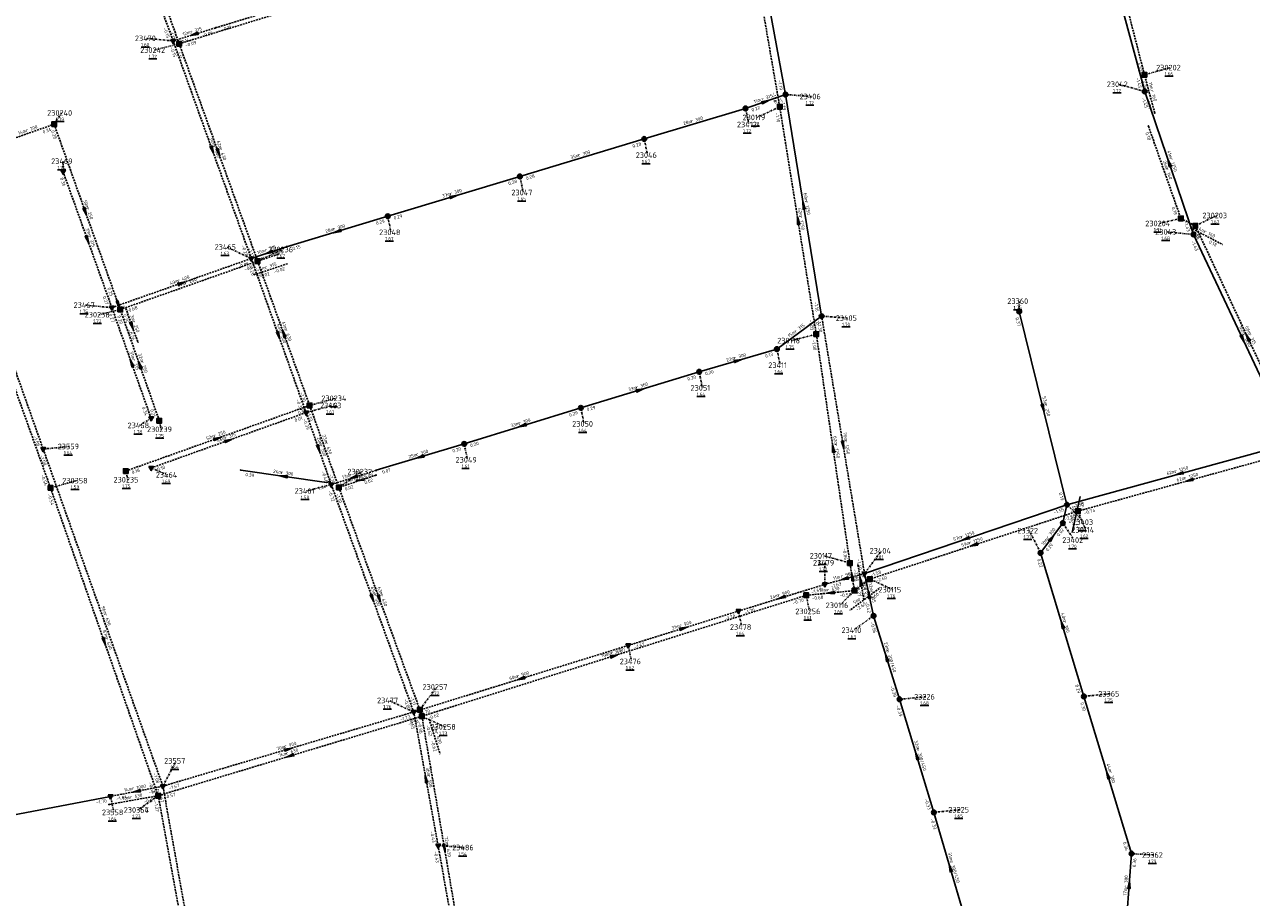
# Model space of a CAD drawing. Extents: x 188323 to 208361, y 565368 to 574910.
# Tile 155 of 256: x 201904 to 202233, y 569919 to 570153. Entities that reach past the tile are written whole.
import ezdxf

# ---------------------------------------------------------------- set-up
doc = ezdxf.new("R2010")
doc.units = 0
doc.linetypes.add('DASHDOT', pattern=[1, 0.5, -0.25, 0, -0.25])
doc.linetypes.add('DASHED', pattern=[0.75, 0.5, -0.25])
doc.layers.get('0').update_dxf_attribs({"linetype": 'CONTINUOUS'})
for name, color, linetype in [('RIO-AFM', 7, 'CONTINUOUS'), ('RIO-BOK', 7, 'CONTINUOUS'), ('RIO-DET', 7, 'CONTINUOUS'), ('RIO-KNP', 7, 'CONTINUOUS'), ('RIO-KNR', 7, 'CONTINUOUS'), ('RIO-LAG_0B', 7, 'CONTINUOUS'), ('RIO-LAG_1B', 7, 'DASHED'), ('RIO-LAG_2B', 7, 'DASHED'), ('RIO-LEN', 7, 'CONTINUOUS'), ('RIO-MVD', 1, 'CONTINUOUS'), ('RIO-VRB', 6, 'DASHDOT'), ('RIO-VRH', 7, 'CONTINUOUS')]:
    doc.layers.add(name, color=color, linetype=linetype)
doc.styles.add('RIO-TXT', font='isocp.shx')

# ---------------------------------------------------------------- blocks, each defined once
blk = doc.blocks.new('L_VHR')
blk.add_lwpolyline([(-0.5, 0), (0.5, 0), (-0.5, 0.15), (-0.5, -0.15), (0.5, 0)])
blk = doc.blocks.new('K_IPR')
blk.add_lwpolyline([(-0.5, -0.5), (0.5, -0.5), (0.5, 0.5), (-0.5, 0.5)], close=True)
blk.add_solid([(-0.5, 0.5), (0.5, 0.5), (-0.5, -0.5), (0.5, -0.5)])
at = {"style": 'RIO-TXT', "flags": 1}
blk.add_attdef('KNOOPNAAM', (2, 2), '', height=1, dxfattribs=at)
blk = doc.blocks.new('K_FIC')
blk.add_circle((0, 0), 0.0625)
at = {"style": 'RIO-TXT', "flags": 1}
blk.add_attdef('KNOOPNAAM', (2, 2), '', height=1, dxfattribs=at)
blk = doc.blocks.new('K_IPG')
blk.add_circle((0, 0), 0.5)
for points in [[(0, 0), (-0.5, 0), (-0.433013, 0.25)], [(0, 0), (-0.433013, -0.25), (-0.5, 0)], [(0, 0), (-0.433013, 0.25), (-0.25, 0.433013)], [(0, 0), (-0.25, -0.433013), (-0.433013, -0.25)], [(0, 0), (-0.25, 0.433013), (0, 0.5)], [(0, 0), (0, -0.5), (-0.25, -0.433013)], [(0, 0), (0, 0.5), (0.25, 0.433013)], [(0, 0), (0.25, 0.433013), (0.433013, 0.25)], [(0, 0), (0.433013, 0.25), (0.5, 0)], [(0, 0), (0.5, 0), (0.433013, -0.25)], [(0, 0), (0.433013, -0.25), (0.25, -0.433013)], [(0, 0), (0.25, -0.433013), (0, -0.5)]]:
    blk.add_solid(points)
at = {"style": 'RIO-TXT', "flags": 1}
blk.add_attdef('KNOOPNAAM', (2, 2), '', height=1, dxfattribs=at)
blk = doc.blocks.new('K_IPD')
blk.add_lwpolyline([(-0.496027, 0.307994), (0.503973, 0.307994), (0.003973, -0.558031)], close=True)
blk.add_solid([(-0.496027, 0.307994), (0.503973, 0.307994), (0.003973, -0.558031)])
at = {"style": 'RIO-TXT', "flags": 1}
blk.add_attdef('KNOOPNAAM', (2, 2), '', height=1, dxfattribs=at)
blk = doc.blocks.new('138_02______230115____230116_')
at = {"layer": 'RIO-LAG_1B'}
blk.add_line((0, 0), (-7.881, -5.862), dxfattribs=at)
at = {"layer": 'RIO-AFM', "style": 'RIO-TXT'}
blk.add_text('r 1250', height=0.9, rotation=396.6212, dxfattribs=at).set_placement((-5.3229, -3.3347))
at = {"layer": 'RIO-BOK', "style": 'RIO-TXT'}
for p in [(-2.4552, -3.5687), (-5.9222, -6.1493)]:
    blk.add_text('-2.60', height=0.9, rotation=396.6212, dxfattribs=at).set_placement(p)
at = {"layer": 'RIO-LEN', "style": 'RIO-TXT'}
blk.add_text('5m', height=0.9, rotation=396.6212, dxfattribs=at).set_placement((-6.6224, -4.3019))
blk = doc.blocks.new('139_02______230116____230117_')
at = {"layer": 'RIO-LAG_1B'}
blk.add_line((0, 0), (-1.629, 9.685), dxfattribs=at)
at = {"layer": 'RIO-VRH', "xscale": 2, "yscale": 2, "zscale": 2, "rotation": 99.5333}
blk.add_blockref('L_VHR', (-0.8145, 4.8425), dxfattribs=at)
at = {"layer": 'RIO-AFM', "style": 'RIO-TXT'}
blk.add_text('r 1250', height=0.9, rotation=279.5333, dxfattribs=at).set_placement((-0.5445, 6.2569))
at = {"layer": 'RIO-BOK', "style": 'RIO-TXT'}
for s, p in [('-3.66', (-2.777, 8.0721)), ('-3.27', (-2.0593, 3.8111))]:
    blk.add_text(s, height=0.9, rotation=279.5333, dxfattribs=at).set_placement(p)
at = {"layer": 'RIO-LEN', "style": 'RIO-TXT'}
blk.add_text('7m', height=0.9, rotation=279.5333, dxfattribs=at).set_placement((-0.8136, 7.8544))
blk = doc.blocks.new('150_02______230204____230203_')
at = {"layer": 'RIO-LAG_1B'}
blk.add_line((0, 0), (8.727, -4.503), dxfattribs=at)
at = {"layer": 'RIO-AFM', "style": 'RIO-TXT'}
blk.add_text('r 160', height=0.9, rotation=332.6769, dxfattribs=at).set_placement((3.633, -1.3117))
at = {"layer": 'RIO-BOK', "style": 'RIO-TXT'}
for p in [(0.6021, -1.886), (4.9212, -4.1142)]:
    blk.add_text('0.18', height=0.9, rotation=332.6769, dxfattribs=at).set_placement(p)
at = {"layer": 'RIO-LEN', "style": 'RIO-TXT'}
blk.add_text('4m', height=0.9, rotation=332.6769, dxfattribs=at).set_placement((2.1933, -0.5689))
blk = doc.blocks.new('154_02______230237____230236_')
at = {"layer": 'RIO-LAG_1B'}
blk.add_line((0, 0), (-9.325, -3.084), dxfattribs=at)
at = {"layer": 'RIO-AFM', "style": 'RIO-TXT'}
blk.add_text('r 315', height=0.9, rotation=378.277, dxfattribs=at).set_placement((-5.8456, -1.4056))
at = {"layer": 'RIO-BOK', "style": 'RIO-TXT'}
for p in [(-7.5562, -3.9732), (-3.4541, -2.6154)]:
    blk.add_text('-0.02', height=0.9, rotation=378.277, dxfattribs=at).set_placement(p)
at = {"layer": 'RIO-LEN', "style": 'RIO-TXT'}
blk.add_text('6m', height=0.9, rotation=378.277, dxfattribs=at).set_placement((-7.3835, -1.9147))
blk = doc.blocks.new('155_02______230244____230238_')
at = {"layer": 'RIO-LAG_1B'}
blk.add_line((0, 0), (3.306, -9.248), dxfattribs=at)
at = {"layer": 'RIO-VRH', "xscale": 2, "yscale": 2, "zscale": 2, "rotation": 289.6481}
blk.add_blockref('L_VHR', (1.653, -4.624), dxfattribs=at)
at = {"layer": 'RIO-AFM', "style": 'RIO-TXT'}
blk.add_text('r 250', height=0.9, rotation=289.6481, dxfattribs=at).set_placement((1.7606, -3.4385))
at = {"layer": 'RIO-BOK', "style": 'RIO-TXT'}
for s, p in [('0.25', (-0.8469, -1.7894)), ('-0.26', (0.6081, -5.8581))]:
    blk.add_text(s, height=0.9, rotation=289.6481, dxfattribs=at).set_placement(p)
at = {"layer": 'RIO-LEN', "style": 'RIO-TXT'}
blk.add_text('3m', height=0.9, rotation=289.6481, dxfattribs=at).set_placement((1.2152, -1.9131))
blk = doc.blocks.new('156_02______230257____230258_')
at = {"layer": 'RIO-LAG_1B'}
blk.add_line((0, 0), (2.92, -9.377), dxfattribs=at)
at = {"layer": 'RIO-AFM', "style": 'RIO-TXT'}
blk.add_text('r 630', height=0.9, rotation=287.2692, dxfattribs=at).set_placement((1.6164, -3.5087))
at = {"layer": 'RIO-BOK', "style": 'RIO-TXT'}
for p in [(-0.9205, -1.7527), (0.3644, -5.8783)]:
    blk.add_text('-0.62', height=0.9, rotation=287.2692, dxfattribs=at).set_placement(p)
at = {"layer": 'RIO-LEN', "style": 'RIO-TXT'}
blk.add_text('2m', height=0.9, rotation=287.2692, dxfattribs=at).set_placement((1.1347, -1.9619))
blk = doc.blocks.new('203_02______23402_____23403_')
at = {"layer": 'RIO-LAG_0B'}
blk.add_line((0, 0), (2.159, 9.58), dxfattribs=at)
at = {"layer": 'RIO-AFM', "style": 'RIO-TXT'}
blk.add_text('r 315', height=0.9, rotation=77.2926, dxfattribs=at).set_placement((0.3542, 3.8463))
at = {"layer": 'RIO-BOK', "style": 'RIO-TXT'}
for p in [(2.6232, 5.2721), (1.6735, 1.0578)]:
    blk.add_text('-1.25', height=0.9, rotation=77.2926, dxfattribs=at).set_placement(p)
at = {"layer": 'RIO-LEN', "style": 'RIO-TXT'}
blk.add_text('5m', height=0.9, rotation=77.2926, dxfattribs=at).set_placement((-0.0019, 2.2659))

msp = doc.modelspace()

# ---------------------------------------------------------------- linework, layer by layer
at = {"layer": 'RIO-LAG_0B'}
for p, q in [((202107.616, 570134.656), (202096.368, 570195.968)), ((202192.656, 570177.216), (202203.936, 570135.488)), ((202203.936, 570135.488), (202217.024, 570097.152)), ((202096.896, 570130.944), (202107.616, 570134.656)), ((202117.312, 570075.2), (202107.616, 570134.656)), ((202096.896, 570130.944), (202069.744, 570122.752)), ((202069.744, 570122.752), (202036.416, 570112.704)), ((202036.416, 570112.704), (202000.944, 570102.016)), ((202000.944, 570102.016), (201973.808, 570093.824)), ((202217.024, 570097.152), (202243.376, 570041.152)), ((201973.808, 570093.824), (201964.352, 570090.688)), ((202170.288, 570076.48), (202183.104, 570024.64)), ((202105.312, 570066.368), (202117.312, 570075.2)), ((202105.312, 570066.368), (202084.464, 570060.288)), ((202052.736, 570050.624), (202084.464, 570060.288)), ((202021.456, 570040.96), (202052.736, 570050.624)), ((201997.888, 570033.856), (202021.456, 570040.96)), ((202243.376, 570041.152), (202183.104, 570024.64)), ((202183.104, 570024.64), (202128.816, 570006.144)), ((202181.984, 570019.712), (202183.104, 570024.64)), ((202176.032, 570011.712), (202181.984, 570019.712)), ((202187.616, 569973.184), (202176.032, 570011.712)), ((202131.232, 569994.816), (202128.816, 570006.144)), ((202131.232, 569994.816), (202138.208, 569972.416)), ((202147.392, 569942.08), (202138.208, 569972.416)), ((202200.416, 569931.008), (202187.616, 569973.184)), ((201926.624, 569946.368), (201872.768, 569936.128)), ((202156.16, 569912.256), (202147.392, 569942.08)), ((202199.152, 569914.24), (202200.416, 569931.008))]:
    msp.add_line(p, q, dxfattribs=at)
msp.add_lwpolyline([(201961.536, 570033.92), (201984.512, 570030.592), (201985.504, 570030.912)], dxfattribs=at)
at = {"layer": 'RIO-LAG_1B'}
for p, q in [((202203.872, 570139.968), (202183.152, 570220.992)), ((202106.064, 570131.392), (202095.488, 570192.512)), ((201935.824, 570174.272), (201945.024, 570148.288)), ((201945.024, 570148.288), (201966.064, 570089.984)), ((202206.64, 570129.728), (202203.872, 570139.968)), ((202115.872, 570070.4), (202106.064, 570131.392)), ((201898.448, 570122.112), (201911.488, 570126.72)), ((201911.488, 570126.72), (201928.208, 570079.808)), ((202204.944, 570126.208), (202213.632, 570101.44)), ((201910.528, 570029.12), (201880.272, 570113.92)), ((202213.632, 570101.44), (202217.52, 570099.456)), ((202217.52, 570099.456), (202245.696, 570039.36)), ((201929.216, 570076.992), (201966.064, 570089.984)), ((201971.568, 570091.84), (201966.064, 570089.984)), ((201966.064, 570089.984), (201980.016, 570051.264)), ((201928.208, 570079.808), (201929.216, 570076.992)), ((201939.696, 570047.168), (201929.216, 570076.992)), ((202124.896, 570008.96), (202115.872, 570070.4)), ((201930.704, 570033.664), (201980.016, 570051.264)), ((201980.016, 570051.264), (201987.84, 570029.248)), ((202245.696, 570039.36), (202186.048, 570022.912)), ((201997.808, 570032.576), (201987.84, 570029.248)), ((201910.528, 570029.12), (201939.392, 569946.56)), ((201987.84, 570029.248), (202009.568, 569969.6)), ((202186.048, 570022.912), (202130.256, 570004.672)), ((202126.128, 570001.6), (202124.896, 570008.96)), ((202130.256, 570004.672), (202126.128, 570001.6)), ((202113.184, 570000.32), (202126.128, 570001.6)), ((202113.184, 570000.32), (202010.112, 569967.872)), ((201939.408, 569946.56), (202010.112, 569967.872)), ((202009.568, 569969.6), (202010.112, 569967.872)), ((202010.112, 569967.872), (202022.208, 569897.152)), ((201939.408, 569946.56), (201926.224, 569944.192)), ((201939.408, 569946.56), (201951.328, 569881.216))]:
    msp.add_line(p, q, dxfattribs=at)
msp.add_lwpolyline([(202019.904, 570171.264), (201955.392, 570151.488), (201945.024, 570148.288)], dxfattribs=at)
at = {"layer": 'RIO-LAG_2B'}
for p, q in [((201934.976, 570172.224), (201943.408, 570149.056)), ((201954.784, 570152.576), (201982.064, 570160.896)), ((201954.784, 570152.576), (201943.408, 570149.056)), ((201943.408, 570149.056), (201964.352, 570090.688)), ((201913.888, 570113.984), (201926.976, 570077.504)), ((201926.976, 570077.504), (201964.352, 570090.688)), ((201964.352, 570090.688), (201979.04, 570049.344)), ((201892.256, 570085.504), (201908.56, 570039.552)), ((201937.504, 570047.808), (201926.976, 570077.504)), ((202128.816, 570006.144), (202117.312, 570075.2)), ((201937.536, 570034.496), (201979.04, 570049.344)), ((201979.04, 570049.344), (201985.808, 570030.016)), ((201908.56, 570039.552), (201940.656, 569949.12)), ((201997.888, 570033.856), (201985.808, 570030.016)), ((201985.808, 570030.016), (202007.92, 569969.024)), ((202118.176, 570003.264), (202128.816, 570006.144)), ((202095.024, 569996.096), (202118.176, 570003.264)), ((202065.456, 569986.88), (202095.024, 569996.096)), ((202065.456, 569986.88), (202007.92, 569969.024)), ((201940.656, 569949.12), (202007.92, 569969.024)), ((202014.448, 569933.184), (202007.92, 569969.024)), ((201940.656, 569949.12), (201926.624, 569946.368)), ((201940.656, 569949.12), (201953.12, 569879.488)), ((202020.768, 569897.984), (202014.448, 569933.184))]:
    msp.add_line(p, q, dxfattribs=at)
at = {"layer": 'RIO-VRB'}
for p, q in [((201943.41, 570149.06), (201936.335, 570149.7578)), ((201945.03, 570148.31), (201938.3825, 570146.5879)), ((202203.87, 570139.98), (202210.8375, 570141.9087)), ((202203.93, 570135.51), (202196.9621, 570137.4365)), ((202107.62, 570134.68), (202114.5875, 570134.1513)), ((201911.48, 570126.69), (201913.4564, 570129.7458)), ((202096.9, 570130.93), (202097.7806, 570126.632)), ((202106.06, 570131.38), (202099.9342, 570128.5402)), ((202069.75, 570122.72), (202070.6306, 570118.422)), ((201913.89, 570114.01), (201913.8897, 570116.785)), ((202036.42, 570112.69), (202037.3006, 570108.392)), ((202000.95, 570102.01), (202001.8306, 570097.712)), ((202213.63, 570101.47), (202207.9221, 570100.0902)), ((202217.52, 570099.46), (202223.2286, 570102.238)), ((202217.03, 570097.12), (202209.955, 570097.8178)), ((201964.36, 570090.67), (201957.711, 570093.7879)), ((201966.06, 570089.99), (201972.7082, 570093.11)), ((201926.97, 570077.49), (201919.895, 570078.1878)), ((201929.22, 570076.99), (201923.5121, 570075.6102)), ((202170.29, 570076.47), (202170.2897, 570079.245)), ((202117.31, 570075.23), (202124.2775, 570074.7013)), ((202115.87, 570070.38), (202109.2225, 570068.6579)), ((202105.31, 570066.36), (202106.1906, 570062.062)), ((202084.46, 570060.27), (202085.3406, 570055.972)), ((201980.01, 570051.25), (201986.9775, 570053.1787)), ((201979.04, 570049.33), (201986.0075, 570051.2587)), ((202052.73, 570050.62), (202053.6106, 570046.322)), ((201937.5, 570047.83), (201934.3794, 570045.9094)), ((201939.69, 570047.18), (201940.2235, 570044.8516)), ((201908.56, 570039.56), (201915.635, 570040.26)), ((202021.45, 570040.97), (202022.3306, 570036.672)), ((201930.71, 570033.66), (201931.2435, 570031.3316)), ((201937.54, 570034.47), (201941.9349, 570032.6323)), ((201987.84, 570029.27), (201993.9669, 570033.5078)), ((201910.53, 570029.15), (201917.4975, 570031.0787)), ((201985.81, 570030.04), (201979.1625, 570028.3179)), ((202183.11, 570024.67), (202187.6572, 570019.9498)), ((202186.04, 570022.91), (202188.1171, 570017.9011)), ((202176.03, 570011.7), (202172.9914, 570017.6605)), ((202181.99, 570019.7), (202185.0269, 570015.1386)), ((202124.89, 570008.99), (202117.9221, 570010.9165)), ((202128.81, 570006.15), (202133.3572, 570012.2702)), ((202118.17, 570003.27), (202118.1692, 570009.045)), ((202130.26, 570004.67), (202136.3869, 570001.8322)), ((202126.13, 570001.6), (202122.227, 569997.6447)), ((202113.19, 570000.31), (202114.0706, 569996.012)), ((202095.02, 569996.09), (202095.9006, 569991.792)), ((202131.24, 569994.81), (202125.822, 569990.9602)), ((202065.46, 569986.88), (202066.3406, 569982.582)), ((202009.57, 569969.63), (202014.1172, 569975.7502)), ((202007.92, 569969), (202001.271, 569972.1179)), ((202138.21, 569972.4), (202145.285, 569973.1)), ((202187.61, 569973.21), (202194.685, 569973.91)), ((202010.12, 569967.86), (202016.2469, 569965.0222)), ((201940.66, 569949.09), (201944.1969, 569955.9175)), ((201926.62, 569946.38), (201927.5006, 569942.082)), ((201939.4, 569946.59), (201933.982, 569942.7402)), ((201939.41, 569946.58), (201933.992, 569942.7302)), ((202147.39, 569942.09), (202154.465, 569942.79)), ((202014.45, 569933.18), (202021.4175, 569932.6513)), ((202200.42, 569931.01), (202206.4027, 569930.655))]:
    msp.add_line(p, q, dxfattribs=at)

# ---------------------------------------------------------------- block references
at = {"layer": 'RIO-DET'}
for name, p in [('150_02______230204____230203_', (202216.128, 570098.944)), ('154_02______230237____230236_', (201974.064, 570089.28)), ('155_02______230244____230238_', (201930.704, 570077.312)), ('203_02______23402_____23403_', (202184.496, 570017.216)), ('139_02______230116____230117_', (202128.624, 569999.104)), ('138_02______230115____230116_', (202132.768, 570002.176)), ('156_02______230257____230258_', (202012.064, 569967.104))]:
    msp.add_blockref(name, p, dxfattribs=at)
at = {"layer": 'RIO-KNP', "xscale": 1.25, "yscale": 1.25, "zscale": 1.25}
for name, p in [('K_FIC', (201954.784, 570152.576)), ('K_IPD', (201943.408, 570149.056)), ('K_IPR', (201945.024, 570148.288)), ('K_IPR', (202203.872, 570139.968)), ('K_IPG', (202203.936, 570135.488)), ('K_IPG', (202107.616, 570134.656)), ('K_IPG', (202096.896, 570130.944)), ('K_IPR', (202106.064, 570131.392)), ('K_FIC', (202206.64, 570129.728)), ('K_IPR', (201911.488, 570126.72)), ('K_FIC', (202204.944, 570126.208)), ('K_IPG', (202069.744, 570122.752)), ('K_IPD', (201913.888, 570113.984)), ('K_IPG', (202036.416, 570112.704)), ('K_IPG', (202000.944, 570102.016)), ('K_IPR', (202213.632, 570101.44)), ('K_IPR', (202217.52, 570099.456)), ('K_IPG', (202217.024, 570097.152)), ('K_FIC', (201973.808, 570093.824)), ('K_IPD', (201964.352, 570090.688)), ('K_IPR', (201966.064, 570089.984)), ('K_FIC', (201971.568, 570091.84)), ('K_FIC', (201928.208, 570079.808)), ('K_IPD', (201926.976, 570077.504)), ('K_IPR', (201929.216, 570076.992)), ('K_IPG', (202170.288, 570076.48)), ('K_IPG', (202117.312, 570075.2)), ('K_IPR', (202115.872, 570070.4)), ('K_IPG', (202105.312, 570066.368)), ('K_IPG', (202084.464, 570060.288)), ('K_IPR', (201980.016, 570051.264)), ('K_IPG', (202052.736, 570050.624)), ('K_IPD', (201937.504, 570047.808)), ('K_IPR', (201939.696, 570047.168)), ('K_IPD', (201979.04, 570049.344)), ('K_IPD', (201908.56, 570039.552)), ('K_IPG', (202021.456, 570040.96)), ('K_IPR', (201930.704, 570033.664)), ('K_IPD', (201937.536, 570034.496)), ('K_FIC', (201961.536, 570033.92)), ('K_FIC', (201997.888, 570033.856)), ('K_IPD', (201985.808, 570030.016)), ('K_FIC', (201985.504, 570030.912)), ('K_FIC', (201997.808, 570032.576)), ('K_IPR', (201910.528, 570029.12)), ('K_IPR', (201987.84, 570029.248)), ('K_IPG', (202183.104, 570024.64)), ('K_IPR', (202186.048, 570022.912)), ('K_IPG', (202181.984, 570019.712)), ('K_IPG', (202176.032, 570011.712)), ('K_IPR', (202124.896, 570008.96)), ('K_IPD', (202128.816, 570006.144)), ('K_IPR', (202130.256, 570004.672)), ('K_IPR', (202113.184, 570000.32)), ('K_IPD', (202118.176, 570003.264)), ('K_IPR', (202126.128, 570001.6)), ('K_IPD', (202095.024, 569996.096)), ('K_IPG', (202131.232, 569994.816)), ('K_IPD', (202065.456, 569986.88)), ('K_IPG', (202138.208, 569972.416)), ('K_IPG', (202187.616, 569973.184)), ('K_IPD', (202007.92, 569969.024)), ('K_IPR', (202009.568, 569969.6)), ('K_IPR', (202010.112, 569967.872)), ('K_IPD', (201940.656, 569949.12)), ('K_IPD', (201926.624, 569946.368)), ('K_IPR', (201939.392, 569946.56)), ('K_IPR', (201939.408, 569946.56)), ('K_FIC', (201926.224, 569944.192)), ('K_IPG', (202147.392, 569942.08)), ('K_IPD', (202014.448, 569933.184)), ('K_IPG', (202200.416, 569931.008))]:
    msp.add_blockref(name, p, dxfattribs=at)
at = {"layer": 'RIO-VRH'}
for p, xscale, yscale, zscale, rotation in [((201949.095, 570150.81), 2, 2, 2, 197.1081), ((202102.26, 570132.805), 2, 2, 2, 19.2786), ((201953.885, 570119.865), 2, 2, 2, 289.7448), ((201955.545, 570119.15), 2, 2, 2, 289.8362), ((202210.48, 570116.315), 2, 2, 2, 468.8486), ((202018.685, 570107.35), 2, 2, 2, 376.7553), ((202112.465, 570104.955), 2, 2, 2, 99.2656), ((201919.845, 570103.255), 2, 2, 2, 289.6508), ((202110.965, 570100.88), 2, 2, 2, 99.1442), ((201920.43, 570095.75), 2, 2, 2, 289.7126), ((201987.38, 570097.905), 2, 2, 2, 196.8292), ((201969.085, 570092.235), 2, 2, 2, 198.3239), ((201945.665, 570084.08), 2, 2, 2, 19.4156), ((201928.715, 570078.405), 1.753, 1.753, 1.753, 289.6481), ((201971.7, 570070), 2, 2, 2, 289.5573), ((201973.035, 570070.62), 2, 2, 2, 469.8107), ((202230.2, 570069.145), 2, 2, 2, 295.2166), ((202231.61, 570069.425), 2, 2, 2, 475.1387), ((201932.235, 570062.66), 2, 2, 2, 109.5532), ((201934.455, 570062.085), 2, 2, 2, 109.3596), ((202094.885, 570063.315), 2, 2, 2, 376.2807), ((202068.595, 570055.445), 2, 2, 2, 16.9143), ((202176.7, 570050.57), 2, 2, 2, 283.9085), ((202037.09, 570045.795), 2, 2, 2, 197.1435), ((201955.36, 570042.455), 2, 2, 2, 19.6342), ((201958.29, 570041.9), 2, 2, 2, 19.6991), ((201982.425, 570039.685), 2, 2, 2, 289.3461), ((202120.38, 570039.685), 2, 2, 2, 98.3669), ((202123.06, 570040.69), 2, 2, 2, 279.4597), ((202009.665, 570037.405), 2, 2, 2, 196.829), ((202213.24, 570032.92), 2, 2, 2, 195.3115), ((201973.03, 570032.265), 2, 2, 2, 531.8533), ((201991.845, 570031.94), 2, 2, 2, 197.4738), ((202215.87, 570031.15), 2, 2, 2, 195.4403), ((202155.96, 570015.41), 2, 2, 2, 198.831), ((202158.15, 570013.79), 2, 2, 2, 198.1059), ((202179.01, 570015.7), 2, 2, 2, 53.3085), ((202123.49, 570004.71), 2, 2, 2, 195.1442), ((202125.51, 570005.295), 2, 2, 2, 99.5333), ((201996.865, 569999.52), 2, 2, 2, 289.9185), ((201998.705, 569999.45), 2, 2, 2, 290.0264), ((202119.66, 570000.955), 2, 2, 2, 185.6925), ((202130.025, 570000.48), 2, 2, 2, 102.1026), ((202106.595, 569999.68), 2, 2, 2, 197.2296), ((202080.24, 569991.485), 2, 2, 2, 17.3037), ((202181.82, 569992.455), 2, 2, 2, 106.7517), ((201924.965, 569987.87), 2, 2, 2, 289.2811), ((202061.655, 569984.085), 2, 2, 2, 377.4741), ((202134.725, 569983.605), 2, 2, 2, 467.2842), ((202036.69, 569977.94), 2, 2, 2, 197.2604), ((201974.29, 569959.045), 2, 2, 2, 16.4879), ((201974.765, 569957.22), 2, 2, 2, 196.7473), ((202142.8, 569957.245), 2, 2, 2, 106.8574), ((202011.185, 569951.09), 2, 2, 2, 100.3396), ((202194.015, 569952.11), 2, 2, 2, 106.8933), ((201933.64, 569947.735), 2, 2, 2, 190.9238), ((202016.165, 569932.495), 2, 2, 2, 279.708), ((202151.775, 569927.17), 2, 2, 2, 106.3855), ((202199.785, 569922.64), 2, 2, 2, 85.6529)]:
    msp.add_blockref('L_VHR', p, dxfattribs=dict(at, xscale=xscale, yscale=yscale, zscale=zscale, rotation=rotation))

# ---------------------------------------------------------------- texts
at = {"layer": 'RIO-AFM', "style": 'RIO-TXT'}
for s, rotation, p in [('r 315', 377.1081, (201948.1723, 570151.0525)), ('r 160', 285.1442, (202205.5288, 570135.7735)), ('r 315', 19.2786, (202101.3299, 570133.0094)), ('r 200', 19.4427, (201904.0348, 570124.5918)), ('r 300', 376.8233, (202082.4022, 570127.0772)), ('r 500', 289.7448, (201954.0999, 570120.8033)), ('r 630', 289.8362, (201955.7584, 570120.0887)), ('r 300', 376.7464, (202052.1618, 570117.9603)), ('r 1250', 288.8486, (202210.6158, 570117.503)), ('r 160', 289.3828, (202209.4951, 570114.7581)), ('r 300', 376.7553, (202017.7613, 570107.6058)), ('r 1250', 279.2656, (202112.8028, 570106.1048)), ('r 250', 289.6508, (201920.0578, 570104.1915)), ('r 300', 376.8292, (201986.4569, 570098.157)), ('r 1250', 279.1442, (202111.3057, 570102.0293)), ('r 315', 289.7126, (201920.6385, 570096.6857)), ('r 315', 378.3239, (201968.1574, 570092.4573)), ('r 400', 19.4156, (201944.7345, 570084.2821)), ('r 250', 19.4348, (201946.7097, 570083.6919)), ('r 315', 36.4669, (202110.3613, 570070.7155)), ('r 500', 289.5573, (201971.9126, 570070.9354)), ('r 630', 289.8107, (201973.2427, 570071.556)), ('r 1250', 295.2166, (202230.2094, 570070.3434)), ('r 315', 295.1387, (202231.737, 570070.3798)), ('r 315', 289.5532, (201932.4439, 570063.5943)), ('r 250', 289.3596, (201934.6672, 570063.0184)), ('r 300', 376.2807, (202093.9652, 570063.5739)), ('r 300', 16.9143, (202067.6742, 570055.6876)), ('r 250', 283.9085, (202177.0065, 570051.481)), ('r 300', 17.1435, (202036.1683, 570046.0339)), ('r 250', 19.6342, (201954.4291, 570042.6537)), ('r 315', 19.6991, (201957.3588, 570042.0977)), ('r 500', 289.3461, (201982.634, 570040.6173)), ('r 630', 289.6147, (201984.1306, 570041.1934)), ('r 1250', 278.3669, (202120.7364, 570040.8293)), ('r 1250', 279.4597, (202123.397, 570041.8416)), ('r 300', 16.829, (202008.7446, 570037.649)), ('r 300', 351.8533, (201972.2996, 570032.8816)), ('r 315', 377.4738, (201990.9209, 570032.1769)), ('r 1250', 375.3115, (202212.0609, 570033.1354)), ('r 315', 378.2605, (201991.8976, 570031.1385)), ('r 1250', 375.4403, (202214.6904, 570031.3625)), ('r 1250', 378.831, (202154.7703, 570015.551)), ('r 300', 53.3085, (202178.1252, 570015.3492)), ('r 1250', 378.1059, (202156.962, 570013.9464)), ('r 900', 15.1442, (202122.5771, 570004.9809)), ('r 500', 289.9185, (201997.0779, 570000.4594)), ('r 630', 290.0264, (201998.9158, 570000.3893)), ('r 900', 17.2296, (202105.6729, 569999.9175)), ('r 630', 5.6925, (202118.8044, 570001.3722)), ('r 315', 282.1026, (202130.3472, 570001.3779)), ('r 630', 289.5425, (201924.8383, 569995.2663)), ('r 900', 17.3037, (202079.3177, 569991.7214)), ('r 300', 286.7517, (202182.077, 569993.3786)), ('r 630', 289.2811, (201925.1952, 569988.8089)), ('r 630', 377.4741, (202060.9791, 569984.432)), ('e 300/450', 287.2842, (202134.6469, 569985.5607)), ('r 900', 377.2604, (202035.7624, 569978.1948)), ('r 900', 16.4879, (201973.371, 569959.2944)), ('r 630', 16.7474, (201973.845, 569957.4653)), ('e 300/450', 286.8574, (202142.739, 569959.2019)), ('r 500', 280.3396, (202011.5424, 569951.9789)), ('r 300', 286.8933, (202194.2709, 569953.0347)), ('r 1000', 370.9238, (201932.4838, 569948.025)), ('r 630', 370.3612, (201931.9321, 569945.7247)), ('r 630', 279.708, (202016.5432, 569933.3821)), ('e 300/450', 286.3855, (202151.73, 569929.127)), ('r 300', 85.6529, (202199.2252, 569921.8702))]:
    msp.add_text(s, height=0.9, rotation=rotation, dxfattribs=at).set_placement(p)
at = {"layer": 'RIO-BOK', "style": 'RIO-TXT'}
for s, rotation, p in [('-0.15', 290.006, (201940.7047, 570152.4379)), ('-0.11', 16.9918, (201956.5278, 570151.6302)), ('-1.11', 289.528, (201942.3545, 570151.7114)), ('-0.14', 377.1081, (201945.1603, 570148.1349)), ('-0.09', 377.0466, (201946.7793, 570147.383)), ('-0.06', 377.1081, (201951.272, 570150.0205)), ('-0.15', 289.7448, (201942.5661, 570147.2691)), ('-1.11', 289.8362, (201944.189, 570146.5178)), ('0.37', 284.353, (202201.6808, 570143.0946)), ('-1.45', 285.1381, (202201.5322, 570139.109)), ('-1.19', 280.4041, (202105.5395, 570138.4665)), ('0.37', 285.1442, (202202.8852, 570138.2626)), ('-1.10', 279.8228, (202104.0178, 570135.1875)), ('0.21', 19.2786, (202104.7208, 570132.1826)), ('-1.19', 279.2656, (202106.4644, 570133.0725)), ('-1.45', 288.8486, (202203.0582, 570133.7325)), ('0.37', 285.1442, (202204.3634, 570132.8115)), ('0.22', 19.2786, (202098.6835, 570130.0707)), ('-1.10', 279.1442, (202104.901, 570129.775)), ('0.34', 19.4427, (201908.5888, 570124.1846)), ('0.28', 289.6508, (201910.6332, 570124.9005)), ('0.18', 289.3828, (202204.0848, 570124.3945)), ('0.28', 376.7464, (202066.7389, 570120.3725)), ('0.36', 289.7126, (201913.0451, 570112.2196)), ('0.28', 376.7464, (202038.1644, 570111.7539)), ('0.28', 376.7553, (202033.4084, 570110.3433)), ('0.29', 376.7553, (202002.6946, 570101.0741)), ('0.18', 289.3828, (202211.1418, 570104.3685)), ('0.29', 376.8292, (201997.9434, 570099.6542)), ('-1.43', 288.8486, (202214.4028, 570100.5555)), ('0.18', 295.1387, (202216.8482, 570097.5977)), ('-0.28', 289.7448, (201961.6922, 570094.0687)), ('-1.12', 289.8362, (201963.3867, 570093.3846)), ('0.15', 378.3239, (201970.8693, 570091.3555)), ('0.15', 376.8292, (201975.5558, 570092.8664)), ('-1.43', 295.2166, (202216.3607, 570095.2568)), ('-0.06', 19.4156, (201960.9575, 570087.9862)), ('0.11', 378.3239, (201966.1295, 570089.7822)), ('-0.68', 19.4348, (201962.6589, 570087.3052)), ('-0.28', 289.5573, (201963.5103, 570088.8819)), ('-1.12', 289.8107, (201965.2182, 570088.1982)), ('0.25', 289.6508, (201925.7224, 570082.7117)), ('0.27', 289.7126, (201924.4726, 570080.377)), ('0.16', 19.4156, (201928.7556, 570076.635)), ('-0.68', 19.4348, (201931.0059, 570076.1356)), ('-1.16', 279.2656, (202115.3038, 570079.057)), ('0.27', 289.5532, (201926.1201, 570075.702)), ('0.20', 289.3596, (201928.3641, 570075.2048)), ('-1.03', 279.1442, (202113.8728, 570074.2116)), ('-0.04', 36.4669, (202114.8446, 570071.6667)), ('-1.30', 279.4597, (202116.1599, 570073.6186)), ('0.37', 283.9085, (202169.2684, 570074.7742)), ('-1.00', 278.3669, (202114.6894, 570068.7908)), ('0.13', 376.2807, (202102.2825, 570064.0292)), ('0.20', 376.2807, (202086.1968, 570059.3197)), ('0.20', 16.9143, (202081.4602, 570057.8944)), ('-1.10', 289.8107, (201977.326, 570054.6407)), ('0.34', 289.5532, (201935.0063, 570050.7225)), ('0.21', 289.3596, (201937.2063, 570050.0804)), ('-0.39', 289.5573, (201976.3727, 570052.7331)), ('0.17', 19.6342, (201977.1273, 570048.735)), ('0.29', 16.9143, (202054.4766, 570049.6879)), ('0.01', 19.6991, (201976.1599, 570046.8117)), ('-0.39', 289.3461, (201978.1837, 570047.545)), ('-1.10', 289.6147, (201979.162, 570049.461)), ('0.29', 17.1435, (202049.74, 570048.2325)), ('-1.08', 289.5495, (201905.8958, 570042.9651)), ('0.20', 16.829, (202018.4469, 570038.5989)), ('0.20', 17.1435, (202023.2003, 570040.0449)), ('-1.08', 289.5425, (201907.7098, 570037.7721)), ('0.18', 19.6342, (201932.4988, 570032.8118)), ('0.10', 19.6991, (201939.3298, 570033.6238)), ('-0.46', 289.3461, (201983.1411, 570033.4483)), ('0.07', 16.829, (201999.6252, 570032.9053)), ('-0.54', 289.6498, (201907.8846, 570032.5589)), ('0.39', 351.8533, (201962.7282, 570032.3265)), ('1.06', 15.2536, (201982.4434, 570028.6025)), ('-1.10', 289.6147, (201985.157, 570032.6659)), ('-0.01', 377.4738, (201987.5662, 570029.1261)), ('0.02', 378.2605, (201994.8665, 570030.1191)), ('0.07', 377.4738, (201994.9036, 570031.4412)), ('-0.54', 289.2811, (201909.6716, 570027.366)), ('-0.72', 289.9185, (201984.9715, 570028.2466)), ('-1.10', 290.0264, (201987.0049, 570027.475)), ('0.02', 378.2605, (201989.6086, 570028.3803)), ('0.19', 283.9085, (202180.9263, 570027.7972)), ('-1.55', 378.831, (202179.6707, 570022.0535)), ('-1.58', 375.3115, (202184.8304, 570023.6905)), ('-0.74', 375.4403, (202187.7626, 570021.9343)), ('-2.58', 378.1059, (202182.5676, 570020.338)), ('0.02', 53.3085, (202180.9857, 570016.0085)), ('0.20', 53.3085, (202177.989, 570011.9861)), ('-0.86', 278.3669, (202122.9453, 570012.8477)), ('-1.40', 279.4597, (202126.7969, 570009.9713)), ('0.22', 286.7517, (202175.0937, 570009.9556)), ('-1.63', 15.1442, (202119.8869, 570002.2844)), ('-1.58', 15.1442, (202125.2171, 570003.7271)), ('-1.63', 282.1026, (202127.7354, 570004.4873)), ('-1.58', 378.831, (202130.5873, 570005.2779)), ('-2.60', 378.1059, (202132.0261, 570003.7755)), ('-1.63', 17.2296, (202114.6677, 570000.718)), ('-0.58', 5.6925, (202122.1887, 569999.8002)), ('-0.70', 377.4741, (202109.68, 569997.8063)), ('-0.68', 5.6925, (202114.7218, 569999.0558)), ('-0.42', 282.1026, (202129.0167, 569998.5264)), ('-1.70', 17.3037, (202091.5213, 569993.5335)), ('-1.70', 17.2296, (202096.7717, 569995.1675)), ('-0.56', 287.2842, (202130.32, 569993.057)), ('-1.67', 17.3037, (202067.2129, 569985.9598)), ('-1.67', 377.2604, (202061.9502, 569984.3606)), ('-0.39', 287.2842, (202135.6672, 569975.9031)), ('0.29', 286.7517, (202185.2661, 569976.222)), ('-0.80', 289.9185, (202005.2435, 569972.3915)), ('-1.11', 290.0264, (202006.8865, 569973.0156)), ('0.30', 286.8933, (202186.6781, 569971.4633)), ('-1.73', 16.4879, (202004.3849, 569966.4935)), ('-1.70', 377.2604, (202009.6728, 569968.0795)), ('-0.62', 377.4741, (202011.8762, 569966.9461)), ('-0.39', 286.8574, (202137.277, 569970.6539)), ('-0.10', 16.7474, (202006.5965, 569965.3376)), ('-0.55', 280.3396, (202006.7948, 569967.3711)), ('-0.96', 279.708, (202008.9769, 569966.2436)), ('-1.08', 289.5425, (201938.0244, 569952.5056)), ('-1.67', 370.9238, (201936.8989, 569946.9448)), ('-0.56', 289.2811, (201936.7751, 569950.0151)), ('-1.67', 16.4879, (201942.3996, 569948.1449)), ('-1.70', 370.7534, (201922.847, 569944.2711)), ('-1.84', 370.9238, (201928.2604, 569945.2717)), ('-0.57', 370.3612, (201935.6278, 569944.4712)), ('-1.27', 280.3306, (201938.2845, 569944.9513)), ('-1.67', 280.1564, (201939.5296, 569947.4647)), ('-0.57', 16.7474, (201941.1538, 569945.6428)), ('-0.33', 286.8574, (202144.8784, 569945.6132)), ('-0.33', 286.3855, (202146.4426, 569940.3517)), ('-0.43', 280.3396, (202012.3576, 569936.9658)), ('-0.43', 280.1767, (202013.3201, 569931.5543)), ('0.36', 286.8933, (202198.071, 569934.0171)), ('0.36', 85.6529, (202201.5467, 569927.354))]:
    msp.add_text(s, height=0.9, rotation=rotation, dxfattribs=at).set_placement(p)
at = {"layer": 'RIO-KNR', "style": 'RIO-TXT'}
for s, p in [('23470', (201933.1475, 570149.0078)), ('230242', (201934.5575, 570145.8379)), ('230202', (202207.0125, 570141.1587)), ('23042', (202193.7746, 570136.6865)), ('23406', (202111.4, 570133.4013)), ('230240', (201909.6314, 570128.9958)), ('230119', (202096.1092, 570127.7902)), ('23412', (202094.5931, 570125.882)), ('23046', (202067.4431, 570117.672)), ('23469', (201910.7022, 570116.035)), ('23047', (202034.1131, 570107.642)), ('230203', (202219.4036, 570101.488)), ('230204', (202204.0971, 570099.3402)), ('23048', (201998.6431, 570096.962)), ('23043', (202206.7675, 570097.0678)), ('23465', (201954.5235, 570093.0379)), ('230236', (201968.8832, 570092.36)), ('23360', (202167.1022, 570078.495)), ('23467', (201916.7075, 570077.4378)), ('230238', (201919.6871, 570074.8602)), ('23405', (202121.09, 570073.9513)), ('230118', (202105.3975, 570067.9079)), ('23411', (202103.0031, 570061.312)), ('23051', (202082.1531, 570055.222)), ('230234', (201983.1525, 570052.4287)), ('23463', (201982.82, 570050.5087)), ('23468', (201931.1919, 570045.1594)), ('23050', (202050.4231, 570045.572)), ('230239', (201936.3985, 570044.1016)), ('23559', (201912.4475, 570039.51)), ('23049', (202019.1431, 570035.922)), ('23464', (201938.7474, 570031.8823)), ('230232', (201990.1419, 570032.7578)), ('230358', (201913.6725, 570030.3287)), ('230235', (201927.4185, 570030.5816)), ('23461', (201975.975, 570027.5679)), ('23403', (202184.4697, 570019.1998)), ('23322', (202169.8039, 570016.9105)), ('230114', (202184.2921, 570017.1511)), ('23402', (202181.8394, 570014.3886)), ('230117', (202114.0971, 570010.1665)), ('23404', (202130.1697, 570011.5202)), ('23479', (202114.9817, 570008.295)), ('230115', (202132.5619, 570001.0822)), ('230116', (202118.402, 569996.8947)), ('230256', (202110.2456, 569995.262)), ('23478', (202092.7131, 569991.042)), ('23410', (202122.6345, 569990.2102)), ('23476', (202063.1531, 569981.832)), ('230257', (202010.2922, 569975.0002)), ('23365', (202191.4975, 569973.16)), ('23477', (201998.0835, 569971.3679)), ('23226', (202142.0975, 569972.35)), ('230258', (202012.4219, 569964.2722)), ('23557', (201941.0094, 569955.1675)), ('23558', (201924.3131, 569941.332)), ('230364', (201930.157, 569941.9902)), ('230357', (201930.167, 569941.9802)), ('23225', (202151.2775, 569942.04)), ('23486', (202018.23, 569931.9013)), ('23362', (202203.2152, 569929.905))]:
    msp.add_text(s, height=1.5, dxfattribs=at).set_placement(p)
at = {"layer": 'RIO-LEN', "style": 'RIO-TXT'}
for s, rotation, p in [('12m', 377.1081, (201946.1083, 570150.4157)), ('11m', 285.1442, (202204.9635, 570137.8582)), ('11m', 19.2786, (202099.2911, 570132.2961)), ('28m', 376.8233, (202080.335, 570126.4506)), ('14m', 19.4427, (201901.998, 570123.8728)), ('62m', 289.7448, (201953.3692, 570122.8359)), ('62m', 289.8362, (201955.0244, 570122.1202)), ('41m', 288.8486, (202209.9169, 570119.5468)), ('35m', 376.7464, (202050.0938, 570117.3366)), ('26m', 289.3828, (202208.7772, 570116.7953)), ('50m', 289.6508, (201919.3304, 570106.2253)), ('37m', 376.7553, (202015.6934, 570106.9817)), ('60m', 279.2656, (202112.454, 570108.2365)), ('62m', 279.1442, (202110.9614, 570104.1617)), ('39m', 289.7126, (201919.9089, 570098.7187)), ('28m', 376.8292, (201984.3899, 570097.5303)), ('10m', 378.3239, (201966.1074, 570091.7768)), ('40m', 19.4156, (201942.6973, 570083.564)), ('39m', 19.4348, (201944.6728, 570082.9731)), ('44m', 289.5573, (201971.1885, 570072.9704)), ('41m', 289.8107, (201972.5096, 570073.5878)), ('15m', 36.4669, (202108.6244, 570069.4316)), ('62m', 295.2166, (202229.2881, 570072.2971)), ('66m', 295.1387, (202230.8184, 570072.3348)), ('31m', 289.5532, (201931.7199, 570065.6294)), ('32m', 289.3596, (201933.9501, 570065.0559)), ('22m', 376.2807, (202091.8922, 570062.9669)), ('33m', 16.9143, (202065.6076, 570055.0591)), ('53m', 283.9085, (202176.4863, 570053.5774)), ('33m', 17.1435, (202034.1043, 570045.3972)), ('52m', 19.6342, (201952.3948, 570041.9279)), ('23m', 289.6147, (201983.4045, 570043.2276)), ('70m', 279.4597, (202123.0409, 570043.972)), ('44m', 19.6991, (201955.3252, 570041.3695)), ('20m', 289.3461, (201981.9174, 570042.655)), ('62m', 278.3669, (202120.4211, 570042.9661)), ('25m', 16.829, (202006.6771, 570037.0235)), ('24m', 351.8533, (201970.1612, 570033.1863)), ('62m', 375.3115, (202209.978, 570032.5636)), ('13m', 377.4738, (201988.861, 570031.527)), ('11m', 378.2605, (201989.8468, 570030.4603)), ('62m', 375.4403, (202212.6088, 570030.7861)), ('57m', 378.831, (202152.7264, 570014.8525)), ('59m', 378.1059, (202154.9094, 570013.2738)), ('10m', 53.3085, (202176.8347, 570013.6171)), ('11m', 15.1442, (202120.4922, 570004.4166)), ('65m', 289.9185, (201996.3409, 570002.4898)), ('63m', 290.0264, (201998.175, 570002.4184)), ('24m', 17.2296, (202103.6098, 569999.2776)), ('13m', 5.6925, (202116.6551, 570001.1579)), ('12m', 282.1026, (202129.8933, 570003.4897)), ('96m', 289.5425, (201924.1147, 569997.3015)), ('40m', 286.7517, (202181.4534, 569995.4466)), ('87m', 289.2811, (201924.4809, 569990.8474)), ('31m', 17.3037, (202077.2555, 569991.0788)), ('23m', 287.2842, (202134.0041, 569987.6229)), ('108m', 377.4741, (202058.4042, 569983.6195)), ('60m', 377.2604, (202033.7001, 569977.5525)), ('32m', 286.8574, (202142.1116, 569961.2688)), ('70m', 16.4879, (201971.2998, 569958.6813)), ('74m', 16.7474, (201971.7767, 569956.8428)), ('44m', 286.8933, (202193.6422, 569955.1011)), ('36m', 280.3396, (202011.1537, 569954.1037)), ('14m', 370.9238, (201930.3632, 569947.6143)), ('13m', 370.3612, (201929.8076, 569945.3349)), ('72m', 279.708, (202016.1779, 569935.511)), ('31m', 286.3855, (202151.1196, 569931.199)), ('17m', 85.6529, (202199.0618, 569919.7164))]:
    msp.add_text(s, height=0.9, rotation=rotation, dxfattribs=at).set_placement(p)
at = {"layer": 'RIO-MVD', "style": 'RIO-TXT'}
for s, p in [('%%U1.68', (201934.805, 570147.6078)), ('%%U1.72', (201936.8525, 570144.4379)), ('%%U1.66', (202209.3075, 570139.7587)), ('%%U1.72', (202195.4321, 570135.2865)), ('%%U1.72', (202113.0575, 570132.0013)), ('%%U1.79', (201911.9264, 570127.5958)), ('%%U1.78', (202098.4042, 570126.3902)), ('%%U1.72', (202096.2506, 570124.482)), ('%%U1.67', (202069.1006, 570116.272)), ('%%U1.74', (201912.3597, 570114.635)), ('%%U1.65', (202035.7706, 570106.242)), ('%%U1.67', (202221.6986, 570100.088)), ('%%U1.67', (202000.3006, 570095.562)), ('%%U1.71', (202206.3921, 570097.9402)), ('%%U1.68', (202208.425, 570095.6678)), ('%%U1.63', (201956.181, 570091.6379)), ('%%U1.67', (201971.1782, 570090.96)), ('%%U1.75', (201918.365, 570076.0378)), ('%%U1.75', (202168.7597, 570077.095)), ('%%U1.72', (201921.9821, 570073.4602)), ('%%U1.70', (202122.7475, 570072.5513)), ('%%U1.75', (202107.6925, 570066.5079)), ('%%U1.64', (202104.6606, 570059.912)), ('%%U1.64', (202083.8106, 570053.822)), ('%%U1.61', (201984.4775, 570049.1087)), ('%%U1.61', (201985.4475, 570051.0287)), ('%%U1.78', (201932.8494, 570043.7594)), ('%%U1.75', (201938.6935, 570042.7016)), ('%%U1.64', (202052.0806, 570044.172)), ('%%U1.64', (201914.105, 570038.11)), ('%%U1.61', (202020.8006, 570034.522)), ('%%U1.75', (201929.7135, 570029.1816)), ('%%U1.69', (201940.4049, 570030.4823)), ('%%U1.64', (201992.4369, 570031.3578)), ('%%U1.59', (201915.9675, 570028.9287)), ('%%U1.58', (201977.6325, 570026.1679)), ('%%U1.62', (202186.1272, 570017.7998)), ('%%U1.77', (202171.4614, 570015.5105)), ('%%U1.70', (202183.4969, 570012.9886)), ('%%U1.62', (202186.5871, 570015.7511)), ('%%U1.81', (202131.8272, 570010.1202)), ('%%U1.73', (202116.3921, 570008.7665)), ('%%U1.73', (202116.6392, 570006.895)), ('%%U1.76', (202134.8569, 569999.6822)), ('%%U1.61', (202112.5406, 569993.862)), ('%%U1.66', (202120.697, 569995.4947)), ('%%U1.64', (202094.3706, 569989.642)), ('%%U1.63', (202124.292, 569988.8102)), ('%%U1.62', (202064.8106, 569980.432)), ('%%U1.72', (202012.5872, 569973.6002)), ('%%U1.76', (201999.741, 569969.9679)), ('%%U1.68', (202143.755, 569970.95)), ('%%U1.75', (202193.155, 569971.76)), ('%%U1.73', (202014.7169, 569962.8722)), ('%%U1.64', (201942.6669, 569953.7675)), ('%%U1.73', (201932.462, 569940.5802)), ('%%U1.65', (202152.935, 569940.64)), ('%%U1.64', (201925.9706, 569939.932)), ('%%U1.54', (202019.8875, 569930.5013)), ('%%U1.79', (202204.8727, 569928.505))]:
    msp.add_text(s, height=0.9, dxfattribs=at).set_placement(p)

doc.saveas('drawing.dxf')
